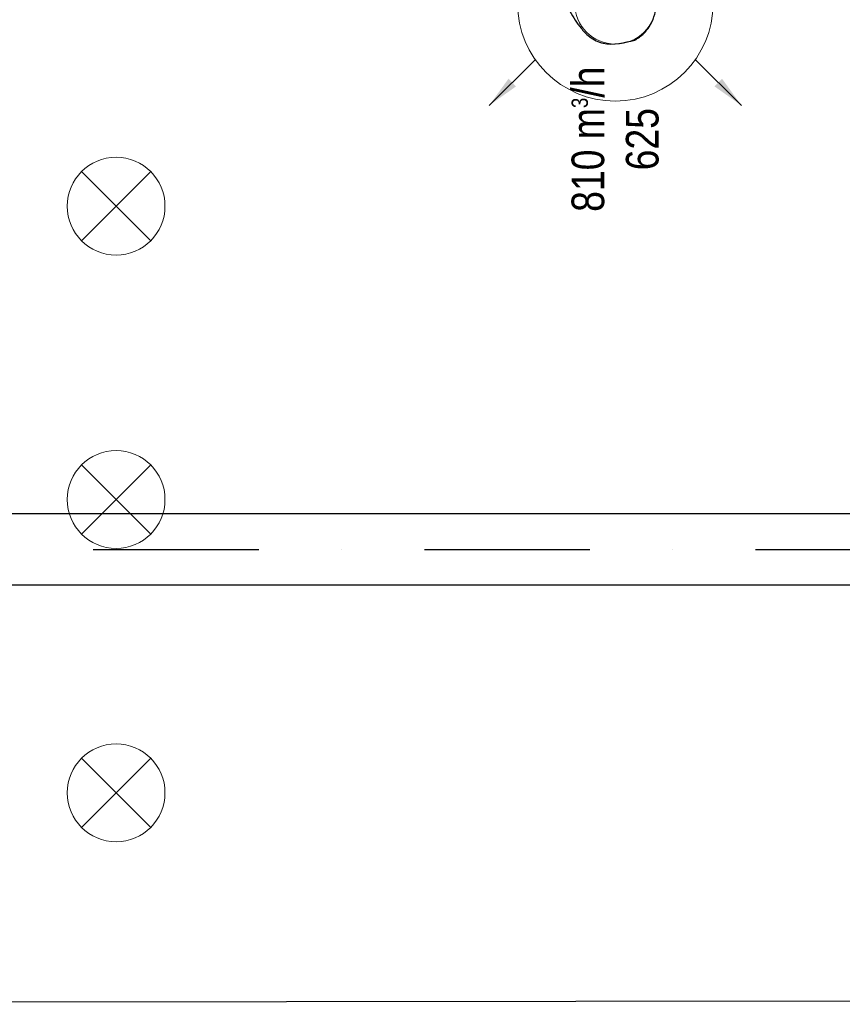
# Model space of a CAD drawing. Header units: millimetres. Extents: x -32221 to 212500, y 31663 to 93766.
# Tile 130 of 256: x 21954 to 24478, y 48464 to 51485. Entities that reach past the tile are written whole.
import ezdxf

# ---------------------------------------------------------------- set-up
doc = ezdxf.new("R2010")
doc.units = ezdxf.units.MM
doc.linetypes.add('DASHDOT', pattern=[1, 0.5, -0.25, 0, -0.25])
doc.linetypes.add('DASHDOTX2', pattern=[50.8, 25.4, -12.7, 0, -12.7])
for name, color, linetype in [('FLUID-N', 7, 'Continuous'), ('FLUID-N-100-ARRGR', 7, 'Continuous'), ('FLUID-N-SYM', 7, 'Continuous'), ('osie', 250, 'Continuous'), ('Sciany', 250, 'Continuous')]:
    doc.layers.add(name, color=color, linetype=linetype)
doc.layers.add('lampy', color=30, linetype='Continuous', lineweight=9)
doc.layers.add('Nawiewniki', color=5, linetype='Continuous', lineweight=20)
doc.styles.add('FDBES', font='simplex.shx')
doc.styles.get("Standard").update_dxf_attribs({"font": 'ARIALN.TTF'})
doc.linetypes.add('ZIGZAG', pattern='A,0.0001,-0.2,[131,ltypeshp.shx,S=0.2,R=0,X=-0.2,Y=0],-0.4,[131,ltypeshp.shx,S=0.2,R=180,X=0.2,Y=0],-0.2', length=0.8001)
doc.dimstyles.new('FDBES', dxfattribs={"dimscale": 50, "dimtxt": 4, "dimasz": 2.5, "dimexe": 0.8, "dimexo": 2, "dimgap": 1, "dimtad": 1, "dimdsep": 46, "dimtxsty": 'FDBES', "dimcen": 2.5, "dimclrd": 4, "dimclre": 5, "dimadec": 0, "dimazin": 0, "dimtfac": 1, "dimtmove": 0, "dimatfit": 3, "dimfxl": 1, "dimarcsym": 0})

# ---------------------------------------------------------------- blocks, each defined once
blk = doc.blocks.new('*U4371')
at = {"color": 14, "linetype": 'Continuous', "lineweight": -2}
for p, q in [((0, 1108.2, -535.7), (0, 1108.2, -410.7)), ((0, 1108.2, -410.7), (0, 1108.2, -285.7))]:
    blk.add_line(p, q, dxfattribs=at)
at = {"color": 14, "linetype": 'Continuous', "lineweight": -2, "extrusion": (-1, -1.83697e-16, -1.83697e-16)}
blk.add_ellipse((0, 0), major_axis=(0, 0, 125), ratio=0.988247, start_param=6.283185, end_param=7.126116, dxfattribs=at)
at = {"color": 20, "linetype": 'ZIGZAG', "lineweight": -2, "ltscale": 50}
for points, knots in [([(0, 1108.2, -285.7), (0, 1083.1, -285.5), (0, 1033, -284), (0, 933.3, -273), (0, 810.8, -245.7), (0, 668.6, -196.1), (0, 530.9, -137.4), (0, 397.2, -75.1), (0, 289.4, -22.2), (0, 207.8, 19.6), (0, 160, 44.8), (0, 125.8, 63.6), (0, 103.1, 76.6), (0, 88.5, 85.4), (0, 80.8, 90.4), (0, 80.1, 90.9), (0, 80, 91)], [0, 0, 0, 0, 75.201521, 150.403042, 300.806084, 451.209125, 601.612167, 752.015209, 902.418251, 977.619772, 1052.821293, 1090.422053, 1128.022814, 1165.623574, 1184.423954, 1203.224334, 1203.224334, 1203.224334, 1203.224334]), ([(0, 1108.2, -535.7), (0, 1076, -535.5), (0, 1011.4, -533.4), (0, 883.2, -518.8), (0, 725.8, -482.3), (0, 573.9, -427.1), (0, 455.7, -377.1), (0, 368.7, -337.7), (0, 283.1, -297.3), (0, 199.4, -256.5), (0, 131.8, -222.5), (0, 80.1, -195.7), (0, 42.9, -176), (0, 8, -157), (0, -23.6, -139), (0, -46.2, -125.3), (0, -62.3, -114.7), (0, -74.1, -106.1), (0, -87.3, -94.9), (0, -101.7, -79.2), (0, -114.8, -59.1), (0, -129.9, -15.6), (0, -119.1, 28.8), (0, -111.7, 60)], [0, 0, 0, 0, 96.767854, 193.535708, 387.071416, 580.607123, 677.374977, 774.142831, 870.910685, 967.678539, 1064.446393, 1112.83032, 1161.214247, 1209.598174, 1257.982101, 1306.366028, 1330.557991, 1354.749955, 1378.941918, 1403.133882, 1427.325845, 1451.517808, 1548.285662, 1548.285662, 1548.285662, 1548.285662]), ([(0, -111.7, 60), (0, -106, 70), (0, -92.2, 88.6), (0, -64.5, 109.7), (0, -37.8, 120.3), (0, -15.9, 124.4), (0, -5.2, 125), (0, 0, 125)], [0, 0, 0, 0, 34.64909, 69.298179, 103.947269, 121.271814, 138.596358, 138.596358, 138.596358, 138.596358])]:
    blk.add_open_spline(points, degree=3, knots=knots, dxfattribs=at)
at = {"layer": 'FLUID-N-SYM', "color": 2, "linetype": 'DASHDOT', "lineweight": -3}
blk.add_open_spline([(0, 1108.2, -410.7), (0, 880.3, -410.7), (0, 520.5, -289.4), (0, -31.2), (0, 0)], degree=3, knots=[0, 0, 0, 0, 683.607281, 1296.576671, 1296.576671, 1296.576671, 1296.576671], dxfattribs=at)
blk = doc.blocks.new('*U4392')
at = {"color": 0}
blk.add_leader([(-139.8, -141.4), (0, 0)], dimstyle='FDBES', override={"dimscale": 40, "dimclrd": 0}, dxfattribs=at)
blk = doc.blocks.new('*U4394')
at = {"color": 0}
blk.add_leader([(-139.8, 141.4), (0, 0)], dimstyle='FDBES', override={"dimscale": 40, "dimclrd": 0}, dxfattribs=at)

msp = doc.modelspace()

# ---------------------------------------------------------------- linework, layer by layer
at = {"layer": 'lampy'}
for p, q in [((22144.081, 51018.919), (22356.213, 50806.787)), ((22356.213, 51018.919), (22144.081, 50806.787)), ((22144.081, 50118.919), (22356.213, 49906.787)), ((22356.213, 50118.919), (22144.081, 49906.787)), ((22144.081, 49218.919), (22356.213, 49006.787)), ((22356.213, 49218.919), (22144.081, 49006.787))]:
    msp.add_line(p, q, dxfattribs=at)
for centre in [(22250.147, 50912.853), (22250.147, 50012.853), (22250.147, 49112.853)]:
    msp.add_circle(centre, 150, dxfattribs=at)
at = {"layer": 'Nawiewniki'}
for radius in [300, 125]:
    msp.add_circle((23781.457, 51535.194), radius, dxfattribs=at)
at = {"layer": 'osie'}
for p, q in [((16083.354, 49969.721), (25617.915, 49969.721)), ((25617.915, 49749.721), (16082.954, 49749.721))]:
    msp.add_line(p, q, dxfattribs=at)
at = {"layer": 'osie', "linetype": 'DASHDOTX2', "ltscale": 20}
msp.add_line((16083.154, 49859.721), (25617.915, 49859.721), dxfattribs=at)
at = {"layer": 'Sciany'}
msp.add_line((16224.689, 48463.893), (25472.159, 48475.651), dxfattribs=at)

# ---------------------------------------------------------------- block references
at = {"layer": 'FLUID-N', "color": 5, "linetype": 'Continuous', "extrusion": (1, 0, -1.83697e-16), "rotation": 270}
msp.add_blockref('*U4371', (51534.045, 6962.418, 23781.413), dxfattribs=at)
at = {"layer": 'FLUID-N-100-ARRGR', "rotation": 89.99999999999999}
for name, p in [('*U4394', (23535.702, 51361.539, 6470.264)), ('*U4392', (24027.124, 51361.539, 6470.264))]:
    msp.add_blockref(name, p, dxfattribs=at)

# ---------------------------------------------------------------- texts
at = {"layer": 'FLUID-N-100-ARRGR', "color": 0, "insert": (23781.413, 51118.35, 6432.647), "char_height": 100, "attachment_point": 5, "rotation": 90}
msp.add_mtext('810 m{\\A2;\\H0.5x;3}/h\\P625', dxfattribs=at)

doc.saveas('drawing.dxf')
